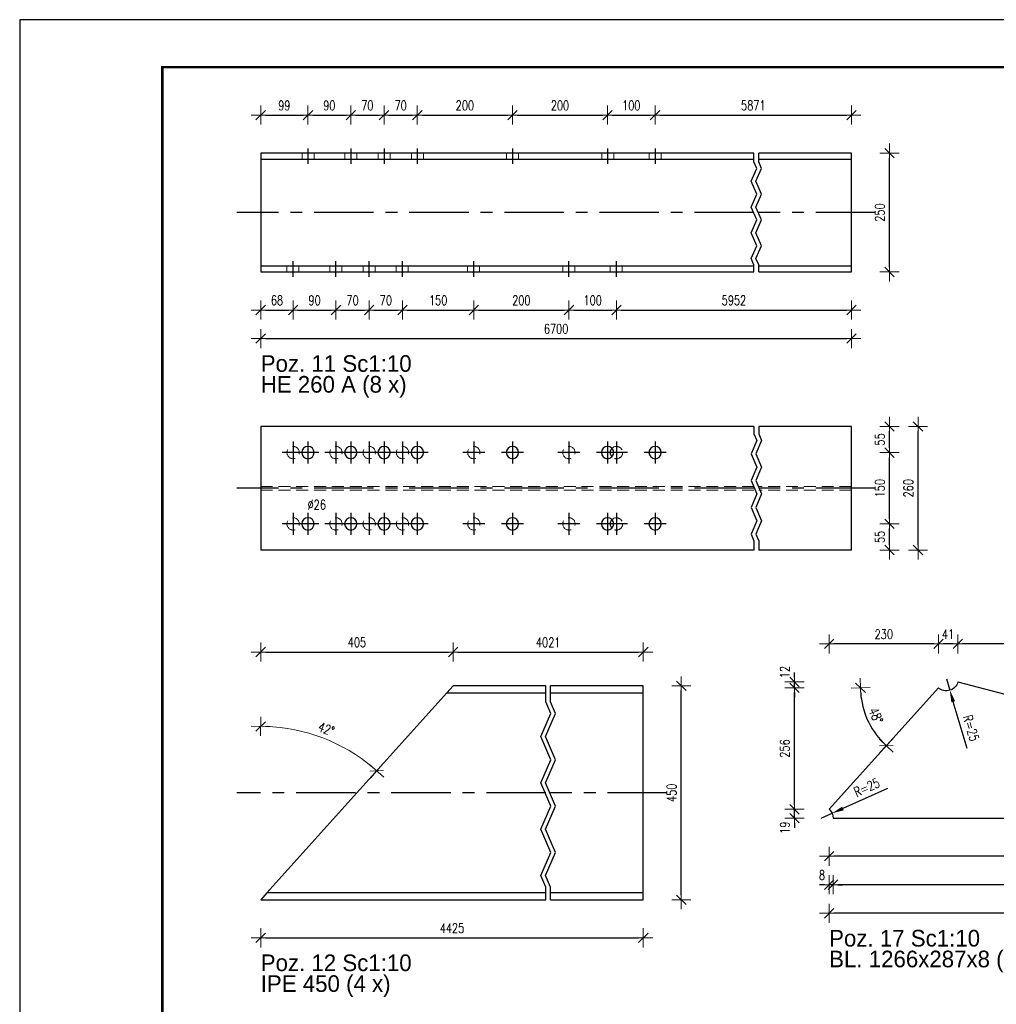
# Model space of a CAD drawing. Header units: millimetres. Extents: x 2297 to 3051, y 15557 to 16018.
# Tile 6 of 20: x 2299 to 2505, y 15782 to 15989. Entities that reach past the tile are written whole.
import ezdxf

# ---------------------------------------------------------------- set-up
doc = ezdxf.new("R2010")
doc.units = ezdxf.units.MM
doc.header["$LTSCALE"] = 10
doc.linetypes.add('HIDDEN', pattern=[0.375, 0.25, -0.125])
doc.linetypes.add('MITTE', pattern=[2, 1.25, -0.25, 0.25, -0.25])
doc.layers.get('Defpoints').update_dxf_attribs({"color": 1})
doc.layers.add('_FORMATKA', color=8, linetype='Continuous', plot=False)
for name, color, linetype, lineweight in [('_RAMKA', 7, 'Continuous', 35), ('PS_DIM', 4, 'Continuous', 13), ('PS_Hidden', 2, 'HIDDEN', 9), ('PS_SOLID', 7, 'Continuous', 30)]:
    doc.layers.add(name, color=color, linetype=linetype, lineweight=lineweight)
for name, color, linetype in [('PS_MID', 5, 'MITTE'), ('PS_PLATE', 1, 'Continuous'), ('PS_SHAPE', 3, 'Continuous')]:
    doc.layers.add(name, color=color, linetype=linetype)
doc.styles.add('simplex', font='simplex.shx', dxfattribs={"width": 0.75})
doc.dimstyles.new('1-10_DS1-LS10', dxfattribs={"dimtxt": 2, "dimasz": 1, "dimexe": 2, "dimexo": 5, "dimgap": 1, "dimtad": 1, "dimdec": 0, "dimlfac": 10, "dimtxsty": 'simplex', "dimblk": 'dimznak', "dimcen": 2, "dimse1": 1, "dimse2": 1, "dimclrt": 3, "dimadec": 1, "dimazin": 0, "dimtfac": 1, "dimtdec": 0, "dimtix": 1, "dimtmove": 2, "dimatfit": 3, "dimldrblk": 'dim-grot', "dimfxl": 1, "dimarcsym": 0})
doc.dimstyles.new('1_10_PRZ_DS1-LS10', dxfattribs={"dimtxt": 2, "dimasz": 1, "dimexe": 2, "dimexo": 5, "dimgap": 1, "dimtad": 1, "dimdec": 0, "dimlfac": 10, "dimtxsty": 'simplex', "dimblk": 'dimznak', "dimcen": 2, "dimse1": 1, "dimse2": 1, "dimclrt": 3, "dimadec": 1, "dimazin": 0, "dimtfac": 1, "dimtdec": 0, "dimtix": 1, "dimtmove": 2, "dimatfit": 3, "dimldrblk": 'dim-grot', "dimfxl": 1, "dimarcsym": 0})
doc.dimstyles.new('średnice', dxfattribs={"dimtxt": 2, "dimasz": 2.5, "dimexe": 1, "dimexo": 1, "dimgap": 1, "dimtad": 1, "dimdec": 0, "dimlfac": 10, "dimtxsty": 'simplex', "dimcen": 2, "dimclrd": 256, "dimclre": 256, "dimclrt": 3, "dimadec": 1, "dimazin": 0, "dimtfac": 1, "dimtdec": 0, "dimtix": 1, "dimtmove": 1, "dimatfit": 0, "dimfxl": 1, "dimarcsym": 0})

# ---------------------------------------------------------------- blocks, each defined once
blk = doc.blocks.new('dim-grot')
blk.add_hatch(color=256).paths.add_polyline_path([(0, 0), (-2, 0.5), (-2, -0.5)])
blk.add_lwpolyline([(0, 0), (-2, 0.5), (-2, -0.5), (0, 0)])
blk = doc.blocks.new('dimznak')
at = {"color": 0}
for points in [[(-2, 0), (2, 0)], [(0, 2), (0, -2)]]:
    blk.add_lwpolyline(points, dxfattribs=at)
at = {"color": 2}
blk.add_lwpolyline([(1, 1), (-1, -1)], dxfattribs=at)
blk = doc.blocks.new('*D74')
at = {"layer": 'Defpoints', "color": 0, "transparency": 16777216}
for p in [(2494.24, 15850.65), (2494.96, 15848.26)]:
    blk.add_point(p, dxfattribs=at)
at = {"layer": 'PS_DIM', "lineweight": -2, "transparency": 16777216}
for p, q in [((2494.24, 15850.65), (2494.96, 15848.26)), ((2498.64, 15836.01), (2495.68, 15845.86))]:
    blk.add_line(p, q, dxfattribs=at)
at = {"layer": 'PS_DIM', "transparency": 16777216}
blk.add_solid([(2496.08, 15845.98), (2495.28, 15845.74), (2494.96, 15848.26)], dxfattribs=at)
at = {"layer": 'PS_DIM', "color": 3, "transparency": 16777216, "insert": (2499.43, 15840.31), "char_height": 2, "attachment_point": 5, "rotation": 286.7207, "style": 'simplex'}
blk.add_mtext('R=25', dxfattribs=at)
blk = doc.blocks.new('*D75')
at = {"layer": 'Defpoints', "color": 0, "transparency": 16777216}
for p in [(2470.2, 15822.38), (2467.91, 15821.36)]:
    blk.add_point(p, dxfattribs=at)
at = {"layer": 'PS_DIM', "lineweight": -2, "transparency": 16777216}
for p, q in [((2481.87, 15827.58), (2472.48, 15823.4)), ((2467.91, 15821.36), (2470.2, 15822.38))]:
    blk.add_line(p, q, dxfattribs=at)
at = {"layer": 'PS_DIM', "transparency": 16777216}
blk.add_solid([(2472.31, 15823.78), (2472.65, 15823.02), (2470.2, 15822.38)], dxfattribs=at)
at = {"layer": 'PS_DIM', "color": 3, "transparency": 16777216, "insert": (2477.5, 15827.83), "char_height": 2, "attachment_point": 5, "rotation": 24.023, "style": 'simplex'}
blk.add_mtext('R=25', dxfattribs=at)
blk = doc.blocks.new('*D76')
at = {"layer": 'Defpoints', "color": 0, "transparency": 16777216}
for p in [(2496.66, 15850.02), (2599.51, 15850.02), (2556.66, 15839.72), (2596.19, 15824.09)]:
    blk.add_point(p, dxfattribs=at)
at = {"layer": 'PS_DIM', "color": 0, "lineweight": -2, "transparency": 16777216}
blk.add_arc((2496.66, 15850.02), 60.87, 346.3367, 359.0588, dxfattribs=at)
for p, rotation in [((2557.53, 15850.02), 89.52938790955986), ((2555.57, 15834.67), 255.8661104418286)]:
    blk.add_blockref('dimznak', p, dxfattribs=dict(at, rotation=rotation))
at = {"layer": 'PS_DIM', "color": 3, "transparency": 16777216, "insert": (2555.06, 15842.54), "char_height": 2, "attachment_point": 5, "rotation": 82.6977, "style": 'simplex'}
blk.add_mtext('14.6%%d', dxfattribs=at)
blk = doc.blocks.new('*D82')
at = {"layer": 'Defpoints', "color": 0, "transparency": 16777216}
for p in [(2467.07, 15848.79), (2492.57, 15848.79), (2476.82, 15844.27), (2469.58, 15823.22)]:
    blk.add_point(p, dxfattribs=at)
at = {"layer": 'PS_DIM', "color": 0, "lineweight": -2, "transparency": 16777216}
blk.add_arc((2492.57, 15848.79), 16.38, 183.4978, 224.5482, dxfattribs=at)
for p, rotation in [((2476.19, 15848.79), 91.74889865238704), ((2481.62, 15836.61), 316.2971027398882)]:
    blk.add_blockref('dimznak', p, dxfattribs=dict(at, rotation=rotation))
at = {"layer": 'PS_DIM', "color": 3, "transparency": 16777216, "insert": (2479.43, 15842.93), "char_height": 2, "attachment_point": 5, "rotation": 294.023, "style": 'simplex'}
blk.add_mtext('48%%d', dxfattribs=at)
blk = doc.blocks.new('*D83')
at = {"layer": 'Defpoints', "color": 0, "transparency": 16777216}
for p in [(2462.3, 15823.22), (2469.58, 15823.22), (2470.41, 15821.36)]:
    blk.add_point(p, dxfattribs=at)
at = {"layer": 'PS_DIM', "color": 0, "lineweight": -2, "transparency": 16777216}
for p, q in [((2462.3, 15824.22), (2462.3, 15825.22)), ((2462.3, 15821.36), (2462.3, 15823.22)), ((2462.3, 15820.36), (2462.3, 15819.36))]:
    blk.add_line(p, q, dxfattribs=at)
for p, rotation in [((2462.3, 15823.22), 270), ((2462.3, 15821.36), 90)]:
    blk.add_blockref('dimznak', p, dxfattribs=dict(at, rotation=rotation))
at = {"layer": 'PS_DIM', "color": 3, "transparency": 16777216, "insert": (2460.26, 15819.33), "char_height": 2, "attachment_point": 5, "rotation": 90, "style": 'simplex'}
blk.add_mtext('19', dxfattribs=at)
blk = doc.blocks.new('*D85')
at = {"layer": 'Defpoints', "color": 0, "transparency": 16777216}
for p in [(2462.3, 15850.02), (2492.57, 15848.79), (2496.66, 15850.02)]:
    blk.add_point(p, dxfattribs=at)
at = {"layer": 'PS_DIM', "color": 0, "lineweight": -2, "transparency": 16777216}
for p, q in [((2462.3, 15851.02), (2462.3, 15852.02)), ((2462.3, 15848.79), (2462.3, 15850.02)), ((2462.3, 15847.79), (2462.3, 15846.79))]:
    blk.add_line(p, q, dxfattribs=at)
for p, rotation in [((2462.3, 15850.02), 270), ((2462.3, 15848.79), 90)]:
    blk.add_blockref('dimznak', p, dxfattribs=dict(at, rotation=rotation))
at = {"layer": 'PS_DIM', "color": 3, "transparency": 16777216, "insert": (2460.26, 15852.09), "char_height": 2, "attachment_point": 5, "rotation": 90, "style": 'simplex'}
blk.add_mtext('12', dxfattribs=at)
blk = doc.blocks.new('*D87')
at = {"layer": 'Defpoints', "color": 0, "transparency": 16777216}
for p in [(2594.69, 15822.76), (2469.58, 15821.36), (2469.58, 15813.36)]:
    blk.add_point(p, dxfattribs=at)
at = {"layer": 'PS_DIM', "color": 0, "lineweight": -2, "transparency": 16777216}
blk.add_line((2593.69, 15813.36), (2470.58, 15813.36), dxfattribs=at)
at = {"layer": 'PS_DIM', "color": 0, "lineweight": -2, "transparency": 16777216, "rotation": 180}
blk.add_blockref('dimznak', (2469.58, 15813.36), dxfattribs=at)
at = {"layer": 'PS_DIM', "color": 0, "lineweight": -2, "transparency": 16777216}
blk.add_blockref('dimznak', (2594.69, 15813.36), dxfattribs=at)
at = {"layer": 'PS_DIM', "color": 3, "transparency": 16777216, "insert": (2532.13, 15815.4), "char_height": 2, "attachment_point": 5, "style": 'simplex'}
blk.add_mtext('1251', dxfattribs=at)
blk = doc.blocks.new('*D88')
at = {"layer": 'Defpoints', "color": 0, "transparency": 16777216}
for p in [(2470.41, 15821.36), (2596.19, 15821.36), (2470.41, 15807.36)]:
    blk.add_point(p, dxfattribs=at)
at = {"layer": 'PS_DIM', "color": 0, "lineweight": -2, "transparency": 16777216}
blk.add_line((2595.19, 15807.36), (2471.41, 15807.36), dxfattribs=at)
at = {"layer": 'PS_DIM', "color": 0, "lineweight": -2, "transparency": 16777216, "rotation": 180}
blk.add_blockref('dimznak', (2470.41, 15807.36), dxfattribs=at)
at = {"layer": 'PS_DIM', "color": 0, "lineweight": -2, "transparency": 16777216}
blk.add_blockref('dimznak', (2596.19, 15807.36), dxfattribs=at)
at = {"layer": 'PS_DIM', "color": 3, "transparency": 16777216, "insert": (2533.3, 15809.4), "char_height": 2, "attachment_point": 5, "style": 'simplex'}
blk.add_mtext('1258', dxfattribs=at)
blk = doc.blocks.new('*D89')
at = {"layer": 'Defpoints', "color": 0, "transparency": 16777216}
for p in [(2469.58, 15823.22), (2470.41, 15821.36), (2469.58, 15807.36)]:
    blk.add_point(p, dxfattribs=at)
at = {"layer": 'PS_DIM', "color": 0, "lineweight": -2, "transparency": 16777216}
for p, q in [((2468.58, 15807.36), (2467.58, 15807.36)), ((2470.41, 15807.36), (2469.58, 15807.36)), ((2471.41, 15807.36), (2472.41, 15807.36))]:
    blk.add_line(p, q, dxfattribs=at)
blk.add_blockref('dimznak', (2469.58, 15807.36), dxfattribs=at)
at = {"layer": 'PS_DIM', "color": 0, "lineweight": -2, "transparency": 16777216, "rotation": 180}
blk.add_blockref('dimznak', (2470.41, 15807.36), dxfattribs=at)
at = {"layer": 'PS_DIM', "color": 3, "transparency": 16777216, "insert": (2468.08, 15809.4), "char_height": 2, "attachment_point": 5, "style": 'simplex'}
blk.add_mtext('8', dxfattribs=at)
blk = doc.blocks.new('*D90')
at = {"layer": 'Defpoints', "color": 0, "transparency": 16777216}
for p in [(2469.58, 15821.36), (2596.19, 15821.36), (2469.58, 15801.36)]:
    blk.add_point(p, dxfattribs=at)
at = {"layer": 'PS_DIM', "color": 0, "lineweight": -2, "transparency": 16777216}
blk.add_line((2595.19, 15801.36), (2470.58, 15801.36), dxfattribs=at)
at = {"layer": 'PS_DIM', "color": 0, "lineweight": -2, "transparency": 16777216, "rotation": 180}
blk.add_blockref('dimznak', (2469.58, 15801.36), dxfattribs=at)
at = {"layer": 'PS_DIM', "color": 0, "lineweight": -2, "transparency": 16777216}
blk.add_blockref('dimznak', (2596.19, 15801.36), dxfattribs=at)
at = {"layer": 'PS_DIM', "color": 3, "transparency": 16777216, "insert": (2532.88, 15803.4), "char_height": 2, "attachment_point": 5, "style": 'simplex'}
blk.add_mtext('1266', dxfattribs=at)
blk = doc.blocks.new('*D91')
at = {"layer": 'Defpoints', "color": 0, "transparency": 16777216}
for p in [(2496.66, 15858.02), (2496.66, 15850.02), (2596.19, 15824.09)]:
    blk.add_point(p, dxfattribs=at)
at = {"layer": 'PS_DIM', "color": 0, "lineweight": -2, "transparency": 16777216}
blk.add_line((2595.19, 15858.02), (2497.66, 15858.02), dxfattribs=at)
at = {"layer": 'PS_DIM', "color": 0, "lineweight": -2, "transparency": 16777216, "rotation": 180}
blk.add_blockref('dimznak', (2496.66, 15858.02), dxfattribs=at)
at = {"layer": 'PS_DIM', "color": 0, "lineweight": -2, "transparency": 16777216}
blk.add_blockref('dimznak', (2596.19, 15858.02), dxfattribs=at)
at = {"layer": 'PS_DIM', "color": 3, "transparency": 16777216, "insert": (2546.42, 15860.06), "char_height": 2, "attachment_point": 5, "style": 'simplex'}
blk.add_mtext('995', dxfattribs=at)
blk = doc.blocks.new('*D92')
at = {"layer": 'Defpoints', "color": 0, "transparency": 16777216}
for p in [(2492.57, 15858.02), (2492.57, 15848.79), (2496.66, 15850.02)]:
    blk.add_point(p, dxfattribs=at)
at = {"layer": 'PS_DIM', "color": 0, "lineweight": -2, "transparency": 16777216}
blk.add_line((2495.66, 15858.02), (2493.57, 15858.02), dxfattribs=at)
at = {"layer": 'PS_DIM', "color": 0, "lineweight": -2, "transparency": 16777216, "rotation": 180}
blk.add_blockref('dimznak', (2492.57, 15858.02), dxfattribs=at)
at = {"layer": 'PS_DIM', "color": 0, "lineweight": -2, "transparency": 16777216}
blk.add_blockref('dimznak', (2496.66, 15858.02), dxfattribs=at)
at = {"layer": 'PS_DIM', "color": 3, "transparency": 16777216, "insert": (2494.61, 15860.06), "char_height": 2, "attachment_point": 5, "style": 'simplex'}
blk.add_mtext('41', dxfattribs=at)
blk = doc.blocks.new('*D93')
at = {"layer": 'Defpoints', "color": 0, "transparency": 16777216}
for p in [(2469.58, 15858.02), (2492.57, 15848.79), (2469.58, 15823.22)]:
    blk.add_point(p, dxfattribs=at)
at = {"layer": 'PS_DIM', "color": 0, "lineweight": -2, "transparency": 16777216}
blk.add_line((2491.57, 15858.02), (2470.58, 15858.02), dxfattribs=at)
at = {"layer": 'PS_DIM', "color": 0, "lineweight": -2, "transparency": 16777216, "rotation": 180}
blk.add_blockref('dimznak', (2469.58, 15858.02), dxfattribs=at)
at = {"layer": 'PS_DIM', "color": 0, "lineweight": -2, "transparency": 16777216}
blk.add_blockref('dimznak', (2492.57, 15858.02), dxfattribs=at)
at = {"layer": 'PS_DIM', "color": 3, "transparency": 16777216, "insert": (2481.08, 15860.06), "char_height": 2, "attachment_point": 5, "style": 'simplex'}
blk.add_mtext('230', dxfattribs=at)
blk = doc.blocks.new('*X551')
at = {"color": 1}
for p, q in [((2453.78, 15959.39), (2453.78, 15961.25)), ((2454.78, 15959.39), (2454.78, 15961.25)), ((2454.35, 15958.04), (2453.78, 15959.39)), ((2455.35, 15958.04), (2454.78, 15959.39)), ((2453.2, 15955.33), (2454.35, 15958.04)), ((2454.2, 15955.33), (2455.35, 15958.04)), ((2454.35, 15952.62), (2453.2, 15955.33)), ((2455.35, 15952.62), (2454.2, 15955.33)), ((2453.2, 15949.91), (2454.35, 15952.62)), ((2454.2, 15949.91), (2455.35, 15952.62)), ((2454.35, 15947.2), (2453.2, 15949.91)), ((2455.35, 15947.2), (2454.2, 15949.91)), ((2453.2, 15944.49), (2454.35, 15947.2)), ((2454.2, 15944.49), (2455.35, 15947.2)), ((2454.35, 15941.78), (2453.2, 15944.49)), ((2455.35, 15941.78), (2454.2, 15944.49)), ((2453.2, 15939.07), (2454.35, 15941.78)), ((2454.2, 15939.07), (2455.35, 15941.78)), ((2453.78, 15937.72), (2453.2, 15939.07)), ((2453.78, 15936.25), (2453.78, 15937.72)), ((2454.78, 15937.72), (2454.2, 15939.07)), ((2454.78, 15936.25), (2454.78, 15937.72))]:
    blk.add_line(p, q, dxfattribs=at)
at = {"layer": 'PS_Hidden', "color": 2, "linetype": 'HIDDEN'}
for p, q in [((2358.76, 15961.25), (2358.76, 15960)), ((2361.28, 15960), (2361.28, 15961.25)), ((2367.76, 15961.25), (2367.76, 15960)), ((2370.28, 15960), (2370.28, 15961.25)), ((2374.76, 15961.25), (2374.76, 15960)), ((2374.76, 15961.25), (2374.76, 15960)), ((2377.28, 15960), (2377.28, 15961.25)), ((2381.76, 15961.25), (2381.76, 15960)), ((2384.28, 15960), (2384.28, 15961.25)), ((2401.76, 15961.25), (2401.76, 15960)), ((2404.28, 15960), (2404.28, 15961.25)), ((2421.76, 15961.25), (2421.76, 15960)), ((2424.28, 15960), (2424.28, 15961.25)), ((2431.76, 15961.25), (2431.76, 15960)), ((2434.28, 15960), (2434.28, 15961.25)), ((2355.56, 15937.5), (2355.56, 15936.25)), ((2358.08, 15936.25), (2358.08, 15937.5)), ((2364.56, 15937.5), (2364.56, 15936.25)), ((2367.08, 15936.25), (2367.08, 15937.5)), ((2371.56, 15937.5), (2371.56, 15936.25)), ((2374.08, 15936.25), (2374.08, 15937.5)), ((2378.56, 15937.5), (2378.56, 15936.25)), ((2381.08, 15936.25), (2381.08, 15937.5)), ((2393.56, 15937.5), (2393.56, 15936.25)), ((2396.08, 15936.25), (2396.08, 15937.5)), ((2413.56, 15937.5), (2413.56, 15936.25)), ((2416.08, 15936.25), (2416.08, 15937.5)), ((2423.56, 15937.5), (2423.56, 15936.25)), ((2426.08, 15936.25), (2426.08, 15937.5))]:
    blk.add_line(p, q, dxfattribs=at)
at = {"layer": 'PS_MID', "color": 5, "linetype": 'MITTE'}
for p, q in [((2359.98, 15962.25), (2359.98, 15959)), ((2359.98, 15962.25), (2359.98, 15959)), ((2368.98, 15962.25), (2368.98, 15959)), ((2368.98, 15962.25), (2368.98, 15959)), ((2375.98, 15962.25), (2375.98, 15959)), ((2375.98, 15962.25), (2375.98, 15959)), ((2382.98, 15962.25), (2382.98, 15959)), ((2382.98, 15962.25), (2382.98, 15959)), ((2402.98, 15962.25), (2402.98, 15959)), ((2402.98, 15962.25), (2402.98, 15959)), ((2422.98, 15962.25), (2422.98, 15959)), ((2422.98, 15962.25), (2422.98, 15959)), ((2432.98, 15962.25), (2432.98, 15959)), ((2432.98, 15962.25), (2432.98, 15959)), ((2453.78, 15948.75), (2345.04, 15948.75)), ((2479.28, 15948.75), (2454.78, 15948.75)), ((2356.86, 15935.25), (2356.86, 15938.5)), ((2356.86, 15935.25), (2356.86, 15938.5)), ((2365.86, 15935.25), (2365.86, 15938.5)), ((2365.86, 15935.25), (2365.86, 15938.5)), ((2372.86, 15935.25), (2372.86, 15938.5)), ((2372.86, 15935.25), (2372.86, 15938.5)), ((2379.86, 15935.25), (2379.86, 15938.5)), ((2379.86, 15935.25), (2379.86, 15938.5)), ((2394.86, 15935.25), (2394.86, 15938.5)), ((2394.86, 15935.25), (2394.86, 15938.5)), ((2414.86, 15935.25), (2414.86, 15938.5)), ((2414.86, 15935.25), (2414.86, 15938.5)), ((2424.86, 15935.25), (2424.86, 15938.5)), ((2424.86, 15935.25), (2424.86, 15938.5))]:
    blk.add_line(p, q, dxfattribs=at)
at = {"layer": 'PS_SOLID', "color": 7, "linetype": 'Continuous'}
for p, q in [((2453.78, 15961.25), (2350.04, 15961.25)), ((2350.04, 15961.25), (2350.04, 15960)), ((2474.28, 15961.25), (2454.78, 15961.25)), ((2474.28, 15960), (2474.28, 15961.25)), ((2350.04, 15960), (2360.2, 15960)), ((2350.04, 15960), (2350.04, 15937.5)), ((2360.2, 15960), (2369.2, 15960)), ((2369.2, 15960), (2376.2, 15960)), ((2376.2, 15960), (2383.2, 15960)), ((2383.2, 15960), (2403.2, 15960)), ((2403.2, 15960), (2423.2, 15960)), ((2423.2, 15960), (2433.2, 15960)), ((2433.2, 15960), (2453.78, 15960)), ((2454.78, 15960), (2474.28, 15960)), ((2474.28, 15937.5), (2474.28, 15960)), ((2453.78, 15937.5), (2350.04, 15937.5)), ((2350.04, 15937.5), (2350.04, 15936.25)), ((2474.28, 15937.5), (2454.78, 15937.5)), ((2474.28, 15936.25), (2474.28, 15937.5)), ((2350.04, 15936.25), (2356.63, 15936.25)), ((2356.63, 15936.25), (2365.63, 15936.25)), ((2365.63, 15936.25), (2372.63, 15936.25)), ((2372.63, 15936.25), (2379.63, 15936.25)), ((2379.63, 15936.25), (2394.63, 15936.25)), ((2394.63, 15936.25), (2414.63, 15936.25)), ((2414.63, 15936.25), (2424.63, 15936.25)), ((2424.63, 15936.25), (2453.78, 15936.25)), ((2454.78, 15936.25), (2474.28, 15936.25))]:
    blk.add_line(p, q, dxfattribs=at)
blk = doc.blocks.new('*X552')
at = {"color": 0}
for s, p in [('Poz. 11 Sc1:10', (2350.04, 15915.25)), ('HE 260 A (8 x)', (2350.04, 15910.87))]:
    blk.add_text(s, height=3.5, dxfattribs=at).set_placement(p)
blk = doc.blocks.new('*X553')
at = {"color": 1}
for p, q in [((2453.78, 15903.76), (2453.78, 15902.23)), ((2453.78, 15902.23), (2454.37, 15900.82)), ((2454.78, 15903.76), (2454.78, 15902.23)), ((2454.78, 15902.23), (2455.37, 15900.82)), ((2454.37, 15900.82), (2453.18, 15898)), ((2455.37, 15900.82), (2454.18, 15898)), ((2453.18, 15898), (2454.37, 15895.18)), ((2454.18, 15898), (2455.37, 15895.18)), ((2454.37, 15895.18), (2453.18, 15892.37)), ((2455.37, 15895.18), (2454.18, 15892.37)), ((2453.18, 15892.37), (2454.37, 15889.55)), ((2454.18, 15892.37), (2455.37, 15889.55)), ((2454.37, 15889.55), (2453.18, 15886.73)), ((2455.37, 15889.55), (2454.18, 15886.73)), ((2453.18, 15886.73), (2454.37, 15883.91)), ((2454.18, 15886.73), (2455.37, 15883.91)), ((2454.37, 15883.91), (2453.18, 15881.1)), ((2455.37, 15883.91), (2454.18, 15881.1)), ((2453.18, 15881.1), (2453.78, 15879.69)), ((2453.78, 15879.69), (2453.78, 15877.76)), ((2454.18, 15881.1), (2454.78, 15879.69)), ((2454.78, 15879.69), (2454.78, 15877.76))]:
    blk.add_line(p, q, dxfattribs=at)
at = {"layer": 'PS_Hidden', "color": 2, "linetype": 'HIDDEN'}
for p, q in [((2453.78, 15891.13), (2350.04, 15891.13)), ((2453.78, 15890.38), (2350.04, 15890.38)), ((2474.28, 15891.13), (2454.78, 15891.13)), ((2474.28, 15890.38), (2454.78, 15890.38))]:
    blk.add_line(p, q, dxfattribs=at)
at = {"layer": 'PS_Hidden', "color": 2, "extrusion": (0, 0, -1)}
for centre in [(-2356.86, 15898.26), (-2365.86, 15898.26), (-2372.86, 15898.26), (-2379.86, 15898.26), (-2394.86, 15898.26), (-2414.86, 15898.26), (-2356.86, 15883.26), (-2365.86, 15883.26), (-2372.86, 15883.26), (-2379.86, 15883.26), (-2394.86, 15883.26), (-2414.86, 15883.26)]:
    blk.add_circle(centre, 1.3, dxfattribs=at)
at = {"layer": 'PS_Hidden', "extrusion": (0, 0, -1)}
for centre, start, end in [((-2424.86, 15898.26), 43.5778, 180), ((-2424.86, 15898.26), 180, 316.4222), ((-2424.86, 15883.26), 43.5778, 180), ((-2424.86, 15883.26), 180, 316.4222)]:
    blk.add_arc(centre, 1.3, start, end, dxfattribs=at)
at = {"layer": 'PS_MID', "color": 5, "linetype": 'MITTE'}
for p, q in [((2356.86, 15900.56), (2356.86, 15895.96)), ((2359.98, 15900.56), (2359.98, 15895.96)), ((2365.86, 15900.56), (2365.86, 15895.96)), ((2368.98, 15900.56), (2368.98, 15895.96)), ((2372.86, 15900.56), (2372.86, 15895.96)), ((2375.98, 15900.56), (2375.98, 15895.96)), ((2379.86, 15900.56), (2379.86, 15895.96)), ((2382.98, 15900.56), (2382.98, 15895.96)), ((2394.86, 15900.56), (2394.86, 15895.96)), ((2402.98, 15900.56), (2402.98, 15895.96)), ((2414.86, 15900.56), (2414.86, 15895.96)), ((2422.98, 15900.56), (2422.98, 15895.96)), ((2424.86, 15900.56), (2424.86, 15895.96)), ((2432.98, 15900.56), (2432.98, 15895.96)), ((2359.16, 15898.26), (2354.56, 15898.26)), ((2362.28, 15898.26), (2357.68, 15898.26)), ((2368.16, 15898.26), (2363.56, 15898.26)), ((2371.28, 15898.26), (2366.68, 15898.26)), ((2375.16, 15898.26), (2370.56, 15898.26)), ((2378.28, 15898.26), (2373.68, 15898.26)), ((2382.16, 15898.26), (2377.56, 15898.26)), ((2385.28, 15898.26), (2380.68, 15898.26)), ((2397.16, 15898.26), (2392.56, 15898.26)), ((2405.28, 15898.26), (2400.68, 15898.26)), ((2417.16, 15898.26), (2412.56, 15898.26)), ((2425.28, 15898.26), (2420.68, 15898.26)), ((2427.16, 15898.26), (2422.56, 15898.26)), ((2435.28, 15898.26), (2430.68, 15898.26)), ((2453.78, 15890.76), (2345.04, 15890.76)), ((2479.28, 15890.76), (2454.78, 15890.76)), ((2356.86, 15885.56), (2356.86, 15880.96)), ((2359.98, 15885.56), (2359.98, 15880.96)), ((2365.86, 15885.56), (2365.86, 15880.96)), ((2368.98, 15885.56), (2368.98, 15880.96)), ((2372.86, 15885.56), (2372.86, 15880.96)), ((2375.98, 15885.56), (2375.98, 15880.96)), ((2379.86, 15885.56), (2379.86, 15880.96)), ((2382.98, 15885.56), (2382.98, 15880.96)), ((2394.86, 15885.56), (2394.86, 15880.96)), ((2402.98, 15885.56), (2402.98, 15880.96)), ((2414.86, 15885.56), (2414.86, 15880.96)), ((2422.98, 15885.56), (2422.98, 15880.96)), ((2424.86, 15885.56), (2424.86, 15880.96)), ((2432.98, 15885.56), (2432.98, 15880.96)), ((2359.16, 15883.26), (2354.56, 15883.26)), ((2362.28, 15883.26), (2357.68, 15883.26)), ((2368.16, 15883.26), (2363.56, 15883.26)), ((2371.28, 15883.26), (2366.68, 15883.26)), ((2375.16, 15883.26), (2370.56, 15883.26)), ((2378.28, 15883.26), (2373.68, 15883.26)), ((2382.16, 15883.26), (2377.56, 15883.26)), ((2385.28, 15883.26), (2380.68, 15883.26)), ((2397.16, 15883.26), (2392.56, 15883.26)), ((2405.28, 15883.26), (2400.68, 15883.26)), ((2417.16, 15883.26), (2412.56, 15883.26)), ((2425.28, 15883.26), (2420.68, 15883.26)), ((2427.16, 15883.26), (2422.56, 15883.26)), ((2435.28, 15883.26), (2430.68, 15883.26))]:
    blk.add_line(p, q, dxfattribs=at)
at = {"layer": 'PS_SOLID', "color": 7, "linetype": 'Continuous'}
for p, q in [((2350.04, 15903.76), (2350.04, 15877.76)), ((2453.78, 15903.76), (2350.04, 15903.76)), ((2474.28, 15903.76), (2454.78, 15903.76)), ((2474.28, 15877.76), (2474.28, 15903.76)), ((2453.78, 15877.76), (2350.04, 15877.76)), ((2474.28, 15877.76), (2454.78, 15877.76))]:
    blk.add_line(p, q, dxfattribs=at)
at = {"layer": 'PS_SOLID', "color": 7, "extrusion": (0, 0, -1)}
for centre in [(-2359.98, 15898.26), (-2368.98, 15898.26), (-2375.98, 15898.26), (-2382.98, 15898.26), (-2402.98, 15898.26), (-2422.98, 15898.26), (-2432.98, 15898.26), (-2359.98, 15883.26), (-2368.98, 15883.26), (-2375.98, 15883.26), (-2382.98, 15883.26), (-2402.98, 15883.26), (-2422.98, 15883.26), (-2432.98, 15883.26)]:
    blk.add_circle(centre, 1.3, dxfattribs=at)
at = {"layer": 'PS_SOLID', "extrusion": (0, 0, -1)}
for centre in [(-2424.86, 15898.26), (-2424.86, 15883.26)]:
    blk.add_arc(centre, 1.3, 316.4222, 43.5778, dxfattribs=at)
blk = doc.blocks.new('*X554')
at = {"color": 1}
for p, q in [((2410, 15845.84), (2410, 15849.19)), ((2411, 15845.84), (2411, 15849.19)), ((2411.03, 15843.41), (2410, 15845.84)), ((2412.03, 15843.41), (2411, 15845.84)), ((2408.96, 15838.53), (2411.03, 15843.41)), ((2409.96, 15838.53), (2412.03, 15843.41)), ((2411.03, 15833.65), (2408.96, 15838.53)), ((2412.03, 15833.65), (2409.96, 15838.53)), ((2408.96, 15828.78), (2411.03, 15833.65)), ((2409.96, 15828.78), (2412.03, 15833.65)), ((2411.03, 15823.9), (2408.96, 15828.78)), ((2412.03, 15823.9), (2409.96, 15828.78)), ((2408.96, 15819.02), (2411.03, 15823.9)), ((2409.96, 15819.02), (2412.03, 15823.9)), ((2411.03, 15814.15), (2408.96, 15819.02)), ((2412.03, 15814.15), (2409.96, 15819.02)), ((2408.96, 15809.27), (2411.03, 15814.15)), ((2409.96, 15809.27), (2412.03, 15814.15)), ((2410, 15806.83), (2408.96, 15809.27)), ((2411, 15806.83), (2409.96, 15809.27)), ((2410, 15804.19), (2410, 15806.83)), ((2411, 15804.19), (2411, 15806.83))]:
    blk.add_line(p, q, dxfattribs=at)
at = {"layer": 'PS_MID', "color": 5, "linetype": 'MITTE'}
for p, q in [((2410, 15826.69), (2345.04, 15826.69)), ((2435.5, 15826.69), (2411, 15826.69))]:
    blk.add_line(p, q, dxfattribs=at)
at = {"layer": 'PS_SOLID', "color": 7, "linetype": 'Continuous'}
for p, q in [((2390.5, 15849.19), (2389.18, 15847.73)), ((2410, 15849.19), (2390.5, 15849.19)), ((2430.5, 15849.19), (2411, 15849.19)), ((2430.5, 15847.73), (2430.5, 15849.19)), ((2389.18, 15847.73), (2351.36, 15805.65)), ((2389.18, 15847.73), (2410, 15847.73)), ((2411, 15847.73), (2430.5, 15847.73)), ((2430.5, 15805.65), (2430.5, 15847.73)), ((2351.36, 15805.65), (2350.04, 15804.19)), ((2410, 15805.65), (2351.36, 15805.65)), ((2430.5, 15805.65), (2411, 15805.65)), ((2430.5, 15804.19), (2430.5, 15805.65)), ((2350.04, 15804.19), (2410, 15804.19)), ((2411, 15804.19), (2430.5, 15804.19))]:
    blk.add_line(p, q, dxfattribs=at)
blk = doc.blocks.new('*X555')
at = {"color": 0}
for s, p in [('Poz. 12 Sc1:10', (2350.04, 15789.19)), ('IPE 450 (4 x)', (2350.04, 15784.81))]:
    blk.add_text(s, height=3.5, dxfattribs=at).set_placement(p)
blk = doc.blocks.new('*X565')
at = {"layer": 'PS_MID', "color": 5, "linetype": 'MITTE'}
for p, q in [((2594.69, 15824.66), (2594.69, 15820.86)), ((2596.59, 15822.76), (2592.79, 15822.76))]:
    blk.add_line(p, q, dxfattribs=at)
at = {"layer": 'PS_SOLID', "color": 7, "linetype": 'Continuous'}
for p, q in [((2469.58, 15823.22), (2492.57, 15848.79)), ((2496.66, 15850.02), (2596.19, 15824.09)), ((2596.19, 15821.36), (2596.19, 15824.09)), ((2470.41, 15821.36), (2596.19, 15821.36))]:
    blk.add_line(p, q, dxfattribs=at)
at = {"layer": 'PS_SOLID', "color": 7, "extrusion": (0, 0, -1)}
blk.add_circle((-2594.69, 15822.76), 0.9, dxfattribs=at)
at = {"layer": 'PS_SOLID', "extrusion": (0, 0, -1)}
for centre, start, end in [((-2494.24, 15850.65), 194.6045, 311.954), ((-2467.91, 15821.36), 131.954, 180)]:
    blk.add_arc(centre, 2.5, start, end, dxfattribs=at)
blk = doc.blocks.new('*X566')
at = {"color": 0}
for s, p in [('Poz. 17 Sc1:10', (2469.58, 15794.36)), ('BL. 1266x287x8 (8 x)', (2469.58, 15789.99))]:
    blk.add_text(s, height=3.5, dxfattribs=at).set_placement(p)

msp = doc.modelspace()

# ---------------------------------------------------------------- linework, layer by layer
at = {"layer": '_FORMATKA', "lineweight": -3}
msp.add_lwpolyline([(2299.35, 15569.32), (3049.35, 15569.32), (3049.35, 15989.32), (2299.35, 15989.32)], close=True, dxfattribs=at)
at = {"layer": '_RAMKA', "lineweight": -3, "const_width": 0.5}
msp.add_lwpolyline([(2329.35, 15579.32), (3039.35, 15579.32), (3039.35, 15979.32), (2329.35, 15979.32)], close=True, dxfattribs=at)

# ---------------------------------------------------------------- block references
for name in ['*X552', '*X566', '*X555']:
    msp.add_blockref(name, (0, 0))
at = {"layer": 'PS_PLATE'}
msp.add_blockref('*X565', (0, 0), dxfattribs=at)
at = {"layer": 'PS_SHAPE', "color": 3}
for name in ['*X551', '*X553', '*X554']:
    msp.add_blockref(name, (0, 0), dxfattribs=at)

# ---------------------------------------------------------------- texts
at = {"layer": 'PS_DIM', "insert": (2359.9, 15886.3), "char_height": 2, "attachment_point": 7, "style": 'simplex'}
msp.add_mtext('\\A1;%%c26', dxfattribs=at)

# ---------------------------------------------------------------- dimensions: what is measured, and where the dimension line sits
at = {"layer": 'PS_DIM'}
for base, p1, p2, location, text in [((2359.98, 15969.25), (2350.04, 15961.25), (2359.98, 15961.25), (2355.01, 15971.29), '99'), ((2368.98, 15969.25), (2359.98, 15961.25), (2368.98, 15961.25), (2364.48, 15971.29), '90'), ((2375.98, 15969.25), (2368.98, 15961.25), (2375.98, 15961.25), (2372.48, 15971.29), '70'), ((2382.98, 15969.25), (2375.98, 15961.25), (2382.98, 15961.25), (2379.48, 15971.29), '70'), ((2402.98, 15969.25), (2382.98, 15961.25), (2402.98, 15961.25), (2392.98, 15971.29), '200'), ((2422.98, 15969.25), (2402.98, 15961.25), (2422.98, 15961.25), (2412.98, 15971.29), '200'), ((2432.98, 15969.25), (2422.98, 15961.25), (2432.98, 15961.25), (2427.98, 15971.29), '100'), ((2474.28, 15969.25), (2432.98, 15961.25), (2474.28, 15961.25), (2453.63, 15971.29), '5871'), ((2356.86, 15928.25), (2350.04, 15936.25), (2356.86, 15936.25), (2353.45, 15930.29), '68'), ((2474.28, 15922.25), (2350.04, 15936.25), (2474.28, 15936.25), (2412.16, 15924.29), '6700'), ((2365.86, 15928.25), (2356.86, 15936.25), (2365.86, 15936.25), (2361.36, 15930.29), '90'), ((2372.86, 15928.25), (2365.86, 15936.25), (2372.86, 15936.25), (2369.36, 15930.29), '70'), ((2379.86, 15928.25), (2372.86, 15936.25), (2379.86, 15936.25), (2376.36, 15930.29), '70'), ((2394.86, 15928.25), (2379.86, 15936.25), (2394.86, 15936.25), (2387.36, 15930.29), '150'), ((2414.86, 15928.25), (2394.86, 15936.25), (2414.86, 15936.25), (2404.86, 15930.29), '200'), ((2424.86, 15928.25), (2414.86, 15936.25), (2424.86, 15936.25), (2419.86, 15930.29), '100'), ((2474.28, 15928.25), (2424.86, 15936.25), (2474.28, 15936.25), (2449.57, 15930.29), '5952'), ((2390.5, 15856.31), (2350.04, 15804.19), (2390.5, 15849.19), (2370.27, 15858.35), '405'), ((2430.5, 15856.31), (2390.5, 15849.19), (2430.5, 15804.19), (2410.5, 15858.35), '4021'), ((2430.5, 15796.19), (2350.04, 15804.19), (2430.5, 15804.19), (2390.27, 15798.23), '4425')]:
    msp.add_linear_dim(base=base, p1=p1, p2=p2, location=location, text=text, dimstyle='1-10_DS1-LS10', dxfattribs=at).render()
for base, p1, p2, location, text, dimstyle in [((2482.28, 15961.25), (2474.28, 15936.25), (2474.28, 15961.25), (2480.24, 15948.75), '250', '1-10_DS1-LS10'), ((2482.28, 15903.76), (2414.86, 15898.26), (2474.28, 15903.76), (2480.24, 15901.01), '55', '1-10_DS1-LS10'), ((2488.28, 15903.76), (2474.28, 15877.76), (2474.28, 15903.76), (2486.24, 15890.76), '260', '1-10_DS1-LS10'), ((2482.28, 15898.26), (2414.86, 15883.26), (2414.86, 15898.26), (2480.24, 15890.76), '150', '1-10_DS1-LS10'), ((2482.28, 15883.26), (2474.28, 15877.76), (2414.86, 15883.26), (2480.24, 15880.51), '55', '1-10_DS1-LS10'), ((2438.5, 15849.19), (2430.5, 15804.19), (2430.5, 15849.19), (2436.46, 15826.69), '450', '1-10_DS1-LS10'), ((2462.3, 15848.79), (2469.58, 15823.22), (2492.57, 15848.79), (2460.26, 15836.01), '256', '1_10_PRZ_DS1-LS10'), ((2610.89, 15850.02), (2596.19, 15824.09), (2496.66, 15850.02), (2608.85, 15837.05), '259', '1_10_PRZ_DS1-LS10')]:
    msp.add_linear_dim(base=base, p1=p1, p2=p2, angle=90, location=location, text=text, dimstyle=dimstyle, dxfattribs=at).render()
for base, p1, p2, angle, text, picture, middle in [((2469.58, 15858.02), (2492.57, 15848.79), (2469.58, 15823.22), 180, '230', '*D93', (2481.08, 15860.06)), ((2492.57, 15858.02), (2496.66, 15850.02), (2492.57, 15848.79), 180, '41', '*D92', (2494.61, 15860.06)), ((2496.66, 15858.02), (2596.19, 15824.09), (2496.66, 15850.02), 180, '995', '*D91', (2546.42, 15860.06)), ((2462.3, 15850.02), (2492.57, 15848.79), (2496.66, 15850.02), 90, '12', '*D85', (2460.26, 15852.09)), ((2462.3, 15823.22), (2470.41, 15821.36), (2469.58, 15823.22), 90, '19', '*D83', (2460.26, 15819.33)), ((2469.58, 15807.36), (2470.41, 15821.36), (2469.58, 15823.22), 180, '8', '*D89', (2468.08, 15809.4)), ((2469.58, 15813.36), (2594.69, 15822.76), (2469.58, 15821.36), 180, '1251', '*D87', (2532.13, 15815.4)), ((2469.58, 15801.36), (2596.19, 15821.36), (2469.58, 15821.36), 180, '1266', '*D90', (2532.88, 15803.4)), ((2470.41, 15807.36), (2596.19, 15821.36), (2470.41, 15821.36), 180, '1258', '*D88', (2533.3, 15809.4))]:
    dim = msp.add_linear_dim(base=base, p1=p1, p2=p2, angle=angle, text=text, dimstyle='1_10_PRZ_DS1-LS10', dxfattribs=at)
    dim.commit()
    dim.dimension.update_dxf_attribs({"geometry": picture, "text_midpoint": middle, "dimtype": 128})
msp.add_angular_dim_3p(base=(2367.15, 15836.4), center=(2350.04, 15804.19), p1=(2390.5, 15849.19), p2=(2350.04, 15851.27), text='42%%d', dimstyle='1-10_DS1-LS10', dxfattribs=at).render()
for base, center, p1, p2, text, picture, middle in [((2476.82, 15844.27), (2492.57, 15848.79), (2467.07, 15848.79), (2469.58, 15823.22), '48%%d', '*D82', (2479.43, 15842.93)), ((2556.66, 15839.72), (2496.66, 15850.02), (2596.19, 15824.09), (2599.51, 15850.02), '14.6%%d', '*D76', (2555.06, 15842.54))]:
    dim = msp.add_angular_dim_3p(base=base, center=center, p1=p1, p2=p2, text=text, dimstyle='1_10_PRZ_DS1-LS10', dxfattribs=at)
    dim.commit()
    dim.dimension.update_dxf_attribs({"geometry": picture, "text_midpoint": middle})
for center, mpoint, picture, middle in [((2494.24, 15850.65), (2494.96, 15848.26), '*D74', (2499.43, 15840.31)), ((2467.91, 15821.36), (2470.2, 15822.38), '*D75', (2477.5, 15827.83))]:
    dim = msp.add_radius_dim(center=center, mpoint=mpoint, text='R=25', dimstyle='średnice', dxfattribs=at)
    dim.commit()
    dim.dimension.update_dxf_attribs({"geometry": picture, "text_midpoint": middle})

doc.saveas('drawing.dxf')
